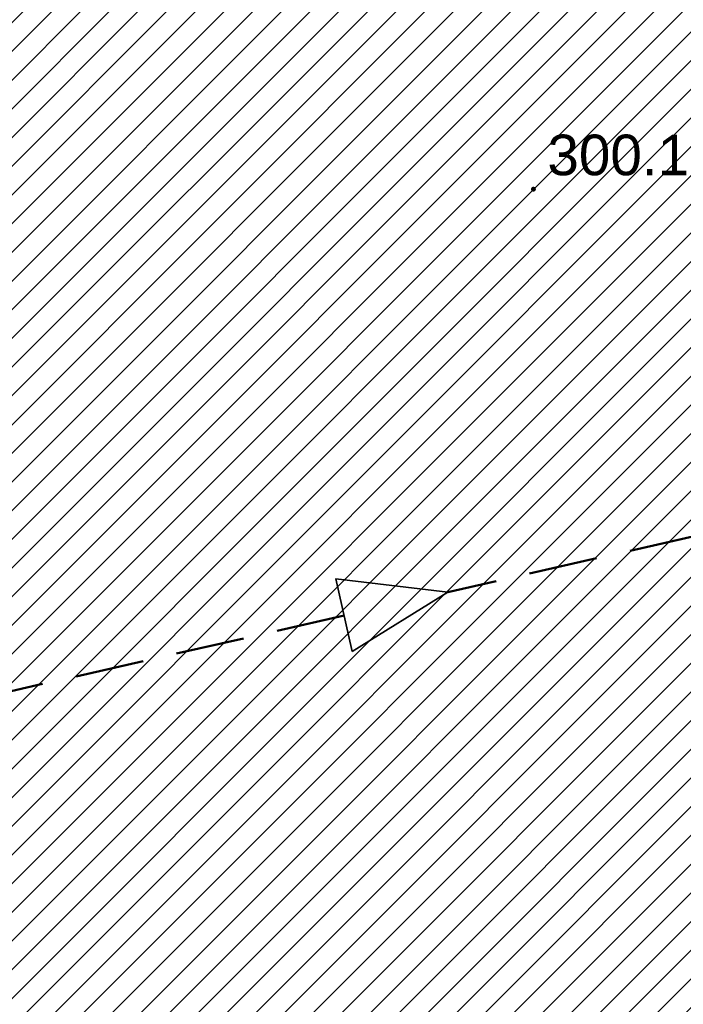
# Model space of a CAD drawing. Header units: metres. Extents: x 6567444 to 13135881, y 5574237 to 11149086.
# Tile 22 of 212: x 6567870 to 6567882, y 5574390 to 5574409. Entities that reach past the tile are written whole.
import ezdxf

# ---------------------------------------------------------------- set-up
doc = ezdxf.new("R2010")
doc.units = ezdxf.units.M
doc.linetypes.add('DASHED', pattern=[19.05, 12.7, -6.35])
for name, color, linetype, lineweight in [('_MDCP$0$OTRN', 7, 'Continuous', 13), ('_TT_KAN_D', 96, 'Continuous', 50), ('GE.I.6640.1.468.2024_MDCP_dodatkowe pomiary_12.03.2026$0$OTRN', 7, 'Continuous', 13)]:
    doc.layers.add(name, color=color, linetype=linetype, lineweight=lineweight)
for name, color, linetype in [('_MDCP$0$OTRN_O', 7, 'Continuous'), ('FORMA - Arch 01 - PZT 1 Strefy', 7, 'Continuous'), ('GE.I.6640.1.468.2024_MDCP_dodatkowe pomiary_12.03.2026$0$OTRN_O', 7, 'Continuous')]:
    doc.layers.add(name, color=color, linetype=linetype)
doc.styles.add('_MDCP$0$BDOT', font='arial.ttf', dxfattribs={"width": 0.9})
doc.styles.add('GE.I.6640.1.468.2024_MDCP_dodatkowe pomiary_12.03.2026$0$BDOT', font='arial.ttf', dxfattribs={"width": 0.9})
pattern_1 = [(45, (0, 0), (-0.265165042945, 0.265165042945), [])]

# ---------------------------------------------------------------- blocks, each defined once
blk = doc.blocks.new('_MDCP$0$OTRN')
at = {"layer": '_MDCP$0$OTRN', "color": 0, "const_width": 0.09}
blk.add_lwpolyline([(-0.045, 0, 1), (0.045, 0, 1)], format="xyb", close=True, dxfattribs=at)
at = {"layer": '_MDCP$0$OTRN_O', "color": 0, "style": '_MDCP$0$BDOT'}
blk.add_attdef('RZEDNA', (0.514, 0.515), '', height=1.5, dxfattribs=at)
blk = doc.blocks.new('_MDCP')
at = {"layer": '_MDCP$0$OTRN', "color": 14, "xscale": 0.5, "yscale": 0.5, "zscale": 0.5}
blk.add_blockref('_MDCP$0$OTRN', (6567879.641, 5574405.404, 300.149), dxfattribs=at).add_auto_attribs({'RZEDNA': '300.1'})
blk = doc.blocks.new('GE.I.6640.1.468.2024_MDCP_dodatkowe pomiary_12.03.2026$0$OTRN')
at = {"layer": 'GE.I.6640.1.468.2024_MDCP_dodatkowe pomiary_12.03.2026$0$OTRN', "color": 0, "const_width": 0.09}
blk.add_lwpolyline([(-0.045, 0, 1), (0.045, 0, 1)], format="xyb", close=True, dxfattribs=at)
at = {"layer": 'GE.I.6640.1.468.2024_MDCP_dodatkowe pomiary_12.03.2026$0$OTRN_O', "color": 0, "style": 'GE.I.6640.1.468.2024_MDCP_dodatkowe pomiary_12.03.2026$0$BDOT'}
blk.add_attdef('RZEDNA', (0.514, 0.515), '', height=1.5, dxfattribs=at)
blk = doc.blocks.new('GE.I.6640.1.468.2024_MDCP_dodatkowe pomiary_12.03.2026')
at = {"layer": 'GE.I.6640.1.468.2024_MDCP_dodatkowe pomiary_12.03.2026$0$OTRN', "color": 14, "xscale": 0.5, "yscale": 0.5, "zscale": 0.5}
blk.add_blockref('GE.I.6640.1.468.2024_MDCP_dodatkowe pomiary_12.03.2026$0$OTRN', (6567879.641, 5574405.404, 300.149), dxfattribs=at).add_auto_attribs({'RZEDNA': '300.1'})

msp = doc.modelspace()

# ---------------------------------------------------------------- block references
at = {"layer": 'Defpoints'}
msp.add_blockref('GE.I.6640.1.468.2024_MDCP_dodatkowe pomiary_12.03.2026', (0, 0), dxfattribs=at)

# ---------------------------------------------------------------- next in the draw order: block references
msp.add_blockref('_MDCP', (0, 0))

# ---------------------------------------------------------------- next in the draw order: hatches: boundary and pattern name
at = {"layer": 'FORMA - Arch 01 - PZT 1 Strefy', "linetype": 'Continuous', "lineweight": 0, "true_color": 0x69697f}
h = msp.add_hatch(dxfattribs=at)
h.set_pattern_fill('ANSI31', color=8, scale=3, style=0)
h.set_pattern_definition(pattern_1)
h.paths.add_polyline_path([(6567868.664, 5574447.184), (6567873.254, 5574448.171), (6567873.813, 5574447.81), (6567888.539, 5574450.975, -0.233884), (6567889.399, 5574450.758, -0.164402), (6567889.726, 5574450.208), (6567892.634, 5574436.678), (6567887.555, 5574435.586), (6567887.676, 5574435.026), (6567887.676, 5574435.025, -0.414102), (6567887.215, 5574434.313), (6567887.039, 5574434.275), (6567887.371, 5574432.73), (6567888.657, 5574433.007), (6567888.619, 5574433.183, -0.414214), (6567889.08, 5574433.895), (6567893.049, 5574434.749), (6567893.322, 5574433.479), (6567898.21, 5574434.53), (6567906.331, 5574396.74), (6567909.836, 5574380.434), (6567926.815, 5574389.768), (6567940.833, 5574410.263, 0.198373), (6567942.208, 5574417.794), (6567932.917, 5574461.025), (6567905.128, 5574455.052, -0.414214), (6567901.564, 5574457.355), (6567901.459, 5574457.843, -0.414214), (6567903.762, 5574461.407), (6567939.749, 5574469.141, -0.063253), (6567941.005, 5574469.249), (6567939.792, 5574475.428, -0.052799), (6567938.687, 5574475.025), (6567900.546, 5574466.853, -0.086628), (6567900.202, 5574466.839), (6567886.587, 5574463.893), (6567887.53, 5574459.452), (6567888.307, 5574455.835), (6567882.192, 5574454.521), (6567875.153, 5574453.008), (6567867.754, 5574451.418)])
h.paths.add_polyline_path([(6567903.07, 5574442.847), (6567912.847, 5574444.948), (6567923.521, 5574395.283), (6567913.745, 5574393.181)], flags=0)
h.paths.add_polyline_path([(6567925.121, 5574405.928, -0.004779), (6567925.109, 5574405.984), (6567925.133, 5574405.989)], flags=0)
h.paths.add_polyline_path([(6567932.495, 5574408.258), (6567927.607, 5574407.207), (6567918.151, 5574451.203), (6567927.928, 5574453.304), (6567936.333, 5574414.197), (6567931.445, 5574413.146)], flags=0)
at = {"layer": 'FORMA - Arch 01 - PZT 1 Strefy', "linetype": 'Continuous', "lineweight": 0, "true_color": 0x577933}
h = msp.add_hatch(dxfattribs=at)
h.set_pattern_fill('ANSI31', color=77, scale=3, style=0)
h.set_pattern_definition(pattern_1)
h.paths.add_polyline_path([(6567874.014, 5574368.787), (6567903.73, 5574375.51), (6567926.87, 5574388.23), (6567941.769, 5574410.008), (6567945.87, 5574425.68), (6567946.274, 5574437.791), (6567944.961, 5574438.318), (6567943.09, 5574447.025), (6567939.696, 5574458.048), (6567938.856, 5574457.187), (6567945.454, 5574426.488), (6567940.566, 5574425.437), (6567942.208, 5574417.794, -0.198349), (6567940.833, 5574410.263), (6567926.815, 5574389.768), (6567903.433, 5574376.914), (6567873.643, 5574370.512)])
at = {"layer": 'FORMA - Arch 01 - PZT 1 Strefy', "linetype": 'Continuous', "lineweight": 0, "true_color": 0x606060}
h = msp.add_hatch(dxfattribs=at)
h.set_pattern_fill('ANSI31', color=251, scale=3, style=0)
h.set_pattern_definition(pattern_1)
h.paths.add_polyline_path([(6567871.897, 5574368.332), (6567874.014, 5574368.787), (6567873.643, 5574370.512), (6567903.422, 5574376.912), (6567909.835, 5574380.437), (6567906.331, 5574396.74), (6567901.444, 5574395.69), (6567900.638, 5574399.438, 0.414214), (6567899.925, 5574399.899), (6567899.749, 5574399.861), (6567903.66, 5574381.663), (6567879.003, 5574376.364), (6567879.525, 5574373.939), (6567879.51, 5574373.936), (6567873.199, 5574372.58), (6567872.678, 5574375.004), (6567872.546, 5574374.976), (6567856.579, 5574449.269), (6567867.702, 5574451.66), (6567867.644, 5574451.942), (6567854.542, 5574449.228), (6567857.367, 5574436.081), (6567857.331, 5574436.103), (6567866.955, 5574391.323), (6567867.301, 5574389.716), (6567869.023, 5574381.702), (6567871.013, 5574372.442), (6567871.082, 5574372.125), (6567871.526, 5574370.057)])
at = {"layer": 'FORMA - Arch 01 - PZT 1 Strefy', "linetype": 'Continuous', "lineweight": 0, "ltscale": 5, "true_color": 0xf0e6d9}
h = msp.add_hatch(dxfattribs=at)
h.set_pattern_fill('ANSI31', color=254, scale=3, style=0)
h.set_pattern_definition(pattern_1)
h.paths.add_polyline_path([(6567856.579, 5574449.269), (6567872.546, 5574374.976), (6567872.678, 5574375.004), (6567873.199, 5574372.58), (6567879.525, 5574373.939), (6567879.003, 5574376.364), (6567903.66, 5574381.663), (6567892.45, 5574433.822), (6567887.371, 5574432.73), (6567883.877, 5574448.989), (6567868.965, 5574445.784), (6567867.702, 5574451.66)])

# ---------------------------------------------------------------- next in the draw order: linework, layer by layer
at = {"layer": '_TT_KAN_D', "linetype": 'DASHED', "ltscale": 0.1}
for points in [[(6567899.388, 5574402.792), (6567878.06, 5574397.958)], [(6567876.139, 5574397.522), (6567868.641, 5574395.822)]]:
    msp.add_lwpolyline(points, dxfattribs=at)
at = {"layer": '_TT_KAN_D', "lineweight": 35}
msp.add_lwpolyline([(6567876.287, 5574396.859), (6567875.988, 5574398.202), (6567878.06, 5574397.958), (6567876.287, 5574396.859)], dxfattribs=at)

doc.saveas('drawing.dxf')
